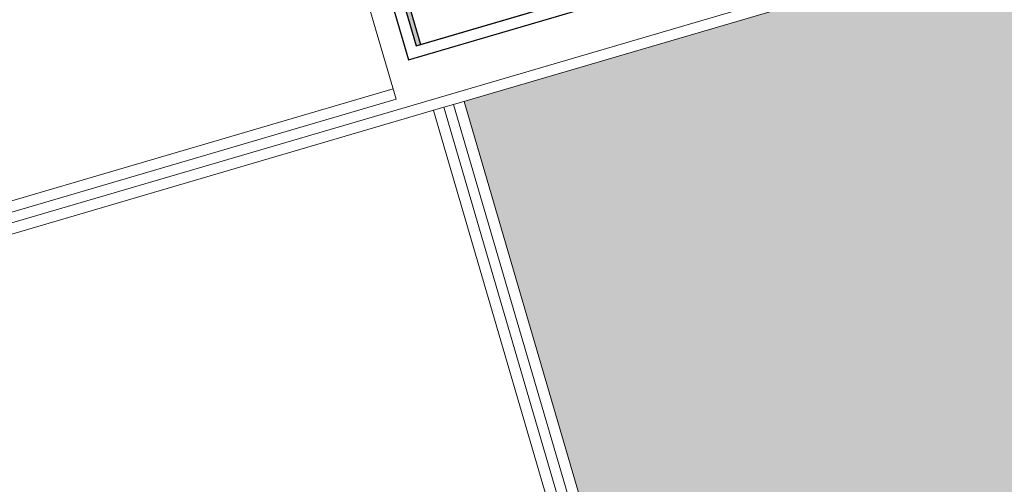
# Model space of a CAD drawing. Header units: metres. Extents: x 228628 to 230733, y 593242 to 595543.
# Tile 17 of 71: x 229985.385 to 229985.816, y 594175.866 to 594176.069. Entities that reach past the tile are written whole.
import ezdxf

# ---------------------------------------------------------------- set-up
doc = ezdxf.new("R2010")
doc.units = ezdxf.units.M
doc.layers.add('putdeksel', color=7, linetype='Continuous', true_color=0x504847)
doc.layers.add('PVC', color=7, linetype='Continuous', true_color=0x474647)

# ---------------------------------------------------------------- blocks, each defined once
blk = doc.blocks.new('_BLOCK_LEICON_GX-18_MIDDENELEMENT_300x60')
at = {"lineweight": 5}
h = blk.add_hatch(dxfattribs=at)
h.set_pattern_fill('DOTS', color=256, scale=10, style=0)
h.set_pattern_definition([(0, (-55166.677, -44255.552), (7.9375, 15.875), [0, -15.875])])
h.paths.add_polyline_path([(-907, 421.7), (-1193, 421.7), (-1193, 170.7), (-907, 170.7)])
h.paths.add_polyline_path([(-307, 170.7), (-307, 421.7), (-593, 421.7), (-593, 170.7)])
h.paths.add_polyline_path([(293, 170.7), (293, 421.7), (7, 421.7), (7, 170.7)])
h.paths.add_polyline_path([(893, 170.7), (893, 421.7), (607, 421.7), (607, 170.7)])
h.paths.add_polyline_path([(1207, 170.7), (1493, 170.7), (1493, 421.7), (1207, 421.7)])
for p, q in [((1497.75, 1626.45), (1497.75, 0)), ((1493, 726.45), (1493, 430.95)), ((1493, 435.7), (1207, 435.7)), ((1493, 430.95), (1202.25, 430.95)), ((1493, 426.45), (1493, 430.95)), ((1493, 426.45), (1202.25, 426.45)), ((1493, 426.45), (1493, 165.95)), ((1493, 421.7), (1207, 421.7))]:
    blk.add_line(p, q, dxfattribs=at)
blk = doc.blocks.new('_BLOCK_LEICON_GX-18_MIDDENELEMENT_KOLKSPARING_300x60')
at = {"lineweight": 5}
for p, q in [((-1497.75, 1626.45), (-1497.75, 450)), ((-1493, 1621.7), (-1493, 450)), ((-1117.75, 450), (-1497.75, 450))]:
    blk.add_line(p, q, dxfattribs=at)
blk = doc.blocks.new('_BLOCK_LEICON_PERRONKOLK')
at = {"layer": 'putdeksel'}
h = blk.add_hatch(color=256, dxfattribs=at)
h.dxf.hatch_style = 1
h.paths.add_polyline_path([(169.99, -7), (169.99, -5), (-170.01, -5), (-170.01, -7)])
for points in [[(-175.01, 0), (-175.01, -440), (174.99, -440), (174.99, 0), (-175.01, 0)], [(-170.01, -7), (-170.01, -307), (169.99, -307), (169.99, -7), (-170.01, -7)]]:
    blk.add_lwpolyline(points)
blk.add_lwpolyline([(-170.01, -5), (-170.01, -435), (169.99, -435), (169.99, -5)], close=True)

msp = doc.modelspace()

# ---------------------------------------------------------------- block references
at = {"lineweight": 5}
for name, p, xscale, yscale, zscale, rotation in [('_BLOCK_LEICON_GX-18_MIDDENELEMENT_KOLKSPARING_300x60', (229985.56029, 594177.59841), 0.000999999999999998, 0.000999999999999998, 0.000999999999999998, 106.3310162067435), ('_BLOCK_LEICON_GX-18_MIDDENELEMENT_300x60', (229986.40385, 594174.71945), 0.0009999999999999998, 0.0009999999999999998, 0.0009999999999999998, 106.3310162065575)]:
    msp.add_blockref(name, p, dxfattribs=dict(at, xscale=xscale, yscale=yscale, zscale=zscale, rotation=rotation))
at = {"layer": 'PVC', "xscale": 0.001, "yscale": 0.001, "zscale": 0.001, "rotation": 106.3310162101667}
msp.add_blockref('_BLOCK_LEICON_PERRONKOLK', (229985.50576, 594176.21973), dxfattribs=at)

doc.saveas('drawing.dxf')
